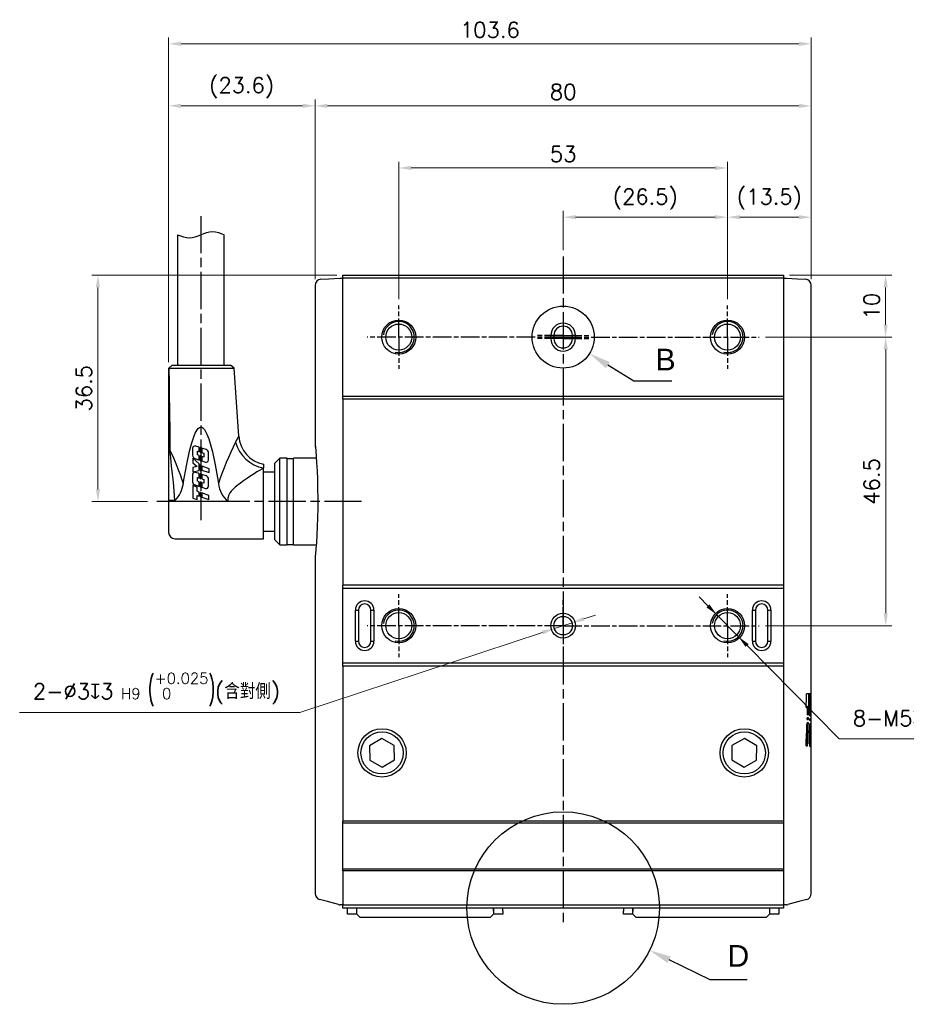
# Model space of a CAD drawing. Header units: millimetres. Extents: x 0 to 7391, y -1386 to 1502.
# Tile 84 of 127: x 5265 to 5408, y 957 to 1116. Entities that reach past the tile are written whole.
import ezdxf

# ---------------------------------------------------------------- set-up
doc = ezdxf.new("R2010")
doc.units = ezdxf.units.MM
doc.header["$LTSCALE"] = 0.5
doc.linetypes.add('AM_ISO08W050', pattern=[18, 12, -1.5, 3, -1.5])
doc.linetypes.add('AM_ISO08W050x2', pattern=[9, 6, -0.75, 1.5, -0.75])
for name, color, linetype, lineweight in [('AM_5', 3, 'Continuous', 25), ('AM_7', 4, 'AM_ISO08W050', 25), ('AM_8', 1, 'Continuous', 25)]:
    doc.layers.add(name, color=color, linetype=linetype, lineweight=lineweight)
doc.styles.get("Standard").update_dxf_attribs({"font": 'arial.ttf'})
doc.styles.add('尺寸標註', font='romans.shx', dxfattribs={"bigfont": 'CHINESET.SHX'})
doc.dimstyles.new('複本 CNS2-1$0', dxfattribs={"dimtxt": 2.5, "dimasz": 2, "dimexe": 1, "dimexo": 1, "dimgap": 1, "dimtad": 1, "dimdsep": 46, "dimtxsty": '尺寸標註', "dimcen": 0, "dimclrd": 2, "dimclre": 2, "dimclrt": 3, "dimadec": 0, "dimazin": 2, "dimtp": 0.1, "dimtm": 0.1, "dimtfac": 0.71, "dimtmove": 0, "dimatfit": 0, "dimfxl": 0, "dimlwd": 13, "dimlwe": 13, "dimarcsym": 0})
doc.dimstyles.new('複本 CNS2-1$3', dxfattribs={"dimtxt": 2.5, "dimasz": 2, "dimexe": 1, "dimexo": 1, "dimgap": 1, "dimtad": 1, "dimtoh": 1, "dimdsep": 46, "dimtxsty": '尺寸標註', "dimcen": 0, "dimclrd": 2, "dimclre": 2, "dimclrt": 3, "dimadec": 0, "dimazin": 2, "dimtp": 0.1, "dimtm": 0.1, "dimtfac": 0.71, "dimtmove": 0, "dimatfit": 0, "dimfxl": 0, "dimlwd": 13, "dimlwe": 13, "dimarcsym": 0})

# ---------------------------------------------------------------- blocks, each defined once
blk = doc.blocks.new('*D346')
at = {"layer": 'AM_5', "color": 2, "lineweight": 13}
for p, q in [((5326.34, 1070.84), (5326.34, 1092.99)), ((5328.34, 1091.99), (5377.34, 1091.99)), ((5379.34, 1070.84), (5379.34, 1092.99))]:
    blk.add_line(p, q, dxfattribs=at)
at = {"layer": 'AM_5', "color": 2}
for points in [[(5328.34, 1092.33), (5328.34, 1091.66), (5326.34, 1091.99)], [(5377.34, 1092.33), (5377.34, 1091.66), (5379.34, 1091.99)]]:
    blk.add_solid(points, dxfattribs=at)
at = {"layer": 'Defpoints', "color": 0}
for p in [(5379.34, 1091.99), (5326.34, 1069.84), (5379.34, 1069.84)]:
    blk.add_point(p, dxfattribs=at)
at = {"layer": 'AM_5', "color": 3, "insert": (5352.84, 1094.24), "char_height": 2.5, "attachment_point": 5, "style": '尺寸標註'}
blk.add_mtext('53', dxfattribs=at)
blk = doc.blocks.new('*S491')
at = {"layer": 'AM_5'}
for p, q in [((6448.59, 1067.42), (6444.42, 1070.04)), ((6454.74, 1067.42), (6448.59, 1067.42))]:
    blk.add_line(p, q, dxfattribs=at)
at = {"layer": 'AM_5', "linetype": 'Continuous'}
blk.add_trace([(6444.73, 1070.53), (6444.11, 1069.54), (6441.45, 1071.89)], dxfattribs=at)
at = {"layer": 'AM_5', "color": 2, "insert": (6452.09, 1069.17), "char_height": 3.5, "attachment_point": 7}
blk.add_mtext('B', dxfattribs=at)
blk = doc.blocks.new('*D347')
at = {"layer": 'AM_5', "color": 2, "lineweight": 13}
for p, q in [((5316.34, 1074.74), (5276.84, 1074.74)), ((5277.84, 1072.74), (5277.84, 1040.24)), ((5285.84, 1038.24), (5276.84, 1038.24))]:
    blk.add_line(p, q, dxfattribs=at)
at = {"layer": 'AM_5', "color": 2}
for points in [[(5277.51, 1072.74), (5278.18, 1072.74), (5277.84, 1074.74)], [(5277.51, 1040.24), (5278.18, 1040.24), (5277.84, 1038.24)]]:
    blk.add_solid(points, dxfattribs=at)
at = {"layer": 'Defpoints', "color": 0}
for p in [(5317.34, 1074.74), (5277.84, 1038.24), (5286.84, 1038.24)]:
    blk.add_point(p, dxfattribs=at)
at = {"layer": 'AM_5', "color": 3, "insert": (5275.59, 1056.49), "char_height": 2.5, "attachment_point": 5, "rotation": 90, "style": '尺寸標註'}
blk.add_mtext('36.5', dxfattribs=at)
blk = doc.blocks.new('*D348')
at = {"layer": 'AM_5', "color": 2, "lineweight": 13}
for p, q in [((5389.34, 1074.74), (5405.83, 1074.74)), ((5404.83, 1072.74), (5404.83, 1066.74)), ((5385.44, 1064.74), (5405.83, 1064.74))]:
    blk.add_line(p, q, dxfattribs=at)
at = {"layer": 'AM_5', "color": 2}
for points in [[(5404.49, 1072.74), (5405.16, 1072.74), (5404.83, 1074.74)], [(5404.49, 1066.74), (5405.16, 1066.74), (5404.83, 1064.74)]]:
    blk.add_solid(points, dxfattribs=at)
at = {"layer": 'Defpoints', "color": 0}
for p in [(5388.34, 1074.74), (5384.44, 1064.74), (5404.83, 1064.74)]:
    blk.add_point(p, dxfattribs=at)
at = {"layer": 'AM_5', "color": 3, "insert": (5402.58, 1069.74), "char_height": 2.5, "attachment_point": 5, "rotation": 90, "style": '尺寸標註'}
blk.add_mtext('10', dxfattribs=at)
blk = doc.blocks.new('*D349')
at = {"layer": 'AM_5', "color": 2, "lineweight": 13}
for p, q in [((5385.44, 1064.74), (5405.84, 1064.74)), ((5404.84, 1062.74), (5404.84, 1020.24)), ((5385.44, 1018.24), (5405.84, 1018.24))]:
    blk.add_line(p, q, dxfattribs=at)
at = {"layer": 'AM_5', "color": 2}
for points in [[(5404.51, 1062.74), (5405.18, 1062.74), (5404.84, 1064.74)], [(5404.51, 1020.24), (5405.18, 1020.24), (5404.84, 1018.24)]]:
    blk.add_solid(points, dxfattribs=at)
at = {"layer": 'Defpoints', "color": 0}
for p in [(5384.44, 1064.74), (5384.44, 1018.24), (5404.84, 1018.24)]:
    blk.add_point(p, dxfattribs=at)
at = {"layer": 'AM_5', "color": 3, "insert": (5402.59, 1041.49), "char_height": 2.5, "attachment_point": 5, "rotation": 90, "style": '尺寸標註'}
blk.add_mtext('46.5', dxfattribs=at)
blk = doc.blocks.new('*D353')
at = {"layer": 'AM_5', "color": 2, "lineweight": 13}
for p, q in [((5312.84, 1074.07), (5312.84, 1102.99)), ((5392.84, 1074.07), (5392.84, 1102.99)), ((5314.84, 1101.99), (5390.84, 1101.99))]:
    blk.add_line(p, q, dxfattribs=at)
at = {"layer": 'AM_5', "color": 2}
for points in [[(5314.84, 1102.33), (5314.84, 1101.66), (5312.84, 1101.99)], [(5390.84, 1102.33), (5390.84, 1101.66), (5392.84, 1101.99)]]:
    blk.add_solid(points, dxfattribs=at)
at = {"layer": 'Defpoints', "color": 0}
for p in [(5392.84, 1101.99), (5312.84, 1073.07), (5392.84, 1073.07)]:
    blk.add_point(p, dxfattribs=at)
at = {"layer": 'AM_5', "color": 3, "insert": (5352.84, 1104.24), "char_height": 2.5, "attachment_point": 5, "style": '尺寸標註'}
blk.add_mtext('80', dxfattribs=at)
blk = doc.blocks.new('*D354')
at = {"layer": 'AM_5', "color": 2, "lineweight": 13}
for p, q in [((5289.24, 1060.7), (5289.24, 1112.99)), ((5392.84, 1074.07), (5392.84, 1112.99)), ((5291.24, 1111.99), (5390.84, 1111.99))]:
    blk.add_line(p, q, dxfattribs=at)
at = {"layer": 'AM_5', "color": 2}
for points in [[(5291.24, 1112.33), (5291.24, 1111.66), (5289.24, 1111.99)], [(5390.84, 1112.33), (5390.84, 1111.66), (5392.84, 1111.99)]]:
    blk.add_solid(points, dxfattribs=at)
at = {"layer": 'Defpoints', "color": 0}
for p in [(5392.84, 1111.99), (5392.84, 1073.07), (5289.24, 1059.7)]:
    blk.add_point(p, dxfattribs=at)
at = {"layer": 'AM_5', "color": 3, "insert": (5341.04, 1114.24), "char_height": 2.5, "attachment_point": 5, "style": '尺寸標註'}
blk.add_mtext('103.6', dxfattribs=at)
blk = doc.blocks.new('*D355')
at = {"layer": 'AM_5', "color": 2, "lineweight": 13}
for p, q in [((5354.27, 1018.71), (5351.42, 1017.77)), ((5356.17, 1019.34), (5358.07, 1019.96)), ((5349.52, 1017.15), (5310.37, 1004.27)), ((5310.37, 1004.27), (5265.22, 1004.27))]:
    blk.add_line(p, q, dxfattribs=at)
at = {"layer": 'AM_5', "color": 2}
for points in [[(5356.06, 1019.65), (5356.27, 1019.02), (5354.27, 1018.71)], [(5349.41, 1017.47), (5349.62, 1016.83), (5351.42, 1017.77)]]:
    blk.add_solid(points, dxfattribs=at)
at = {"layer": 'Defpoints', "color": 0}
for p in [(5354.27, 1018.71), (5351.42, 1017.77)]:
    blk.add_point(p, dxfattribs=at)
at = {"layer": 'AM_5', "color": 3, "insert": (5287.29, 1007.94), "char_height": 2.5, "attachment_point": 5, "style": '尺寸標註'}
blk.add_mtext('2-∅3{\\Famgdt|c136;x}3{}{\\H0.7x;\\C3; H9 {\\H2x;\\W0.5;(}\\S+0.025^  0;{\\H2x;\\W0.5;)}}{{}}(含對側)', dxfattribs=at)
blk = doc.blocks.new('*D366')
at = {"layer": 'AM_5', "color": 2, "lineweight": 13}
for p, q in [((5289.24, 1060.7), (5289.24, 1103.01)), ((5312.84, 1074.06), (5312.84, 1103.01)), ((5310.84, 1102.01), (5291.24, 1102.01))]:
    blk.add_line(p, q, dxfattribs=at)
at = {"layer": 'AM_5', "color": 2}
for points in [[(5291.24, 1102.34), (5291.24, 1101.67), (5289.24, 1102.01)], [(5310.84, 1102.34), (5310.84, 1101.67), (5312.84, 1102.01)]]:
    blk.add_solid(points, dxfattribs=at)
at = {"layer": 'Defpoints', "color": 0}
for p in [(5289.24, 1102.01), (5312.84, 1073.06), (5289.24, 1059.7)]:
    blk.add_point(p, dxfattribs=at)
at = {"layer": 'AM_5', "color": 3, "insert": (5301.01, 1104.91), "char_height": 2.5, "attachment_point": 5, "style": '尺寸標註'}
blk.add_mtext('(23.6)', dxfattribs=at)
blk = doc.blocks.new('*D368')
at = {"layer": 'AM_5', "color": 2, "lineweight": 13}
for p, q in [((5376.18, 1021.45), (5374.78, 1022.87)), ((5377.59, 1020.02), (5381.1, 1016.46)), ((5382.5, 1015.04), (5397.34, 1000)), ((5397.34, 1000), (5426.79, 1000))]:
    blk.add_line(p, q, dxfattribs=at)
at = {"layer": 'AM_5', "color": 2}
for points in [[(5376.42, 1021.68), (5375.94, 1021.21), (5377.59, 1020.02)], [(5382.74, 1015.27), (5382.26, 1014.81), (5381.1, 1016.46)]]:
    blk.add_solid(points, dxfattribs=at)
at = {"layer": 'Defpoints', "color": 0}
for p in [(5377.59, 1020.02), (5381.1, 1016.46)]:
    blk.add_point(p, dxfattribs=at)
at = {"layer": 'AM_5', "color": 3, "insert": (5412.56, 1002.9), "char_height": 2.5, "attachment_point": 5, "style": '尺寸標註'}
blk.add_mtext('8-M5{\\Famgdt;x}10(含對側)', dxfattribs=at)
blk = doc.blocks.new('*D369')
at = {"layer": 'AM_5', "color": 2, "lineweight": 13}
for p, q in [((5379.34, 1070.84), (5379.34, 1085.06)), ((5381.34, 1084.06), (5390.84, 1084.06)), ((5392.84, 1074.06), (5392.84, 1085.06))]:
    blk.add_line(p, q, dxfattribs=at)
at = {"layer": 'AM_5', "color": 2}
for points in [[(5381.34, 1084.39), (5381.34, 1083.73), (5379.34, 1084.06)], [(5390.84, 1084.39), (5390.84, 1083.73), (5392.84, 1084.06)]]:
    blk.add_solid(points, dxfattribs=at)
at = {"layer": 'Defpoints', "color": 0}
for p in [(5392.84, 1084.06), (5392.84, 1073.06), (5379.34, 1069.84)]:
    blk.add_point(p, dxfattribs=at)
at = {"layer": 'AM_5', "color": 3, "insert": (5386.09, 1086.96), "char_height": 2.5, "attachment_point": 5, "style": '尺寸標註'}
blk.add_mtext('(13.5)', dxfattribs=at)
blk = doc.blocks.new('*D370')
at = {"layer": 'AM_5', "color": 2, "lineweight": 13}
for p, q in [((5352.84, 1078.74), (5352.84, 1085.06)), ((5354.84, 1084.06), (5377.34, 1084.06)), ((5379.34, 1070.84), (5379.34, 1085.06))]:
    blk.add_line(p, q, dxfattribs=at)
at = {"layer": 'AM_5', "color": 2}
for points in [[(5354.84, 1084.39), (5354.84, 1083.73), (5352.84, 1084.06)], [(5377.34, 1084.39), (5377.34, 1083.73), (5379.34, 1084.06)]]:
    blk.add_solid(points, dxfattribs=at)
at = {"layer": 'Defpoints', "color": 0}
for p in [(5379.34, 1084.06), (5352.84, 1077.74), (5379.34, 1069.84)]:
    blk.add_point(p, dxfattribs=at)
at = {"layer": 'AM_5', "color": 3, "insert": (5366.09, 1086.96), "char_height": 2.5, "attachment_point": 5, "style": '尺寸標註'}
blk.add_mtext('(26.5)', dxfattribs=at)
blk = doc.blocks.new('*S493')
at = {"layer": 'AM_5'}
for p, q in [((6460.9, 970.98), (6454.3, 974.2)), ((6466.9, 970.98), (6460.9, 970.98))]:
    blk.add_line(p, q, dxfattribs=at)
at = {"layer": 'AM_5', "linetype": 'Continuous'}
blk.add_trace([(6454.55, 974.73), (6454.04, 973.68), (6451.15, 975.74)], dxfattribs=at)
at = {"layer": 'AM_5', "color": 2, "insert": (6465.45, 973.09), "char_height": 3.5, "attachment_point": 8}
blk.add_mtext('D', dxfattribs=at)

msp = doc.modelspace()

# ---------------------------------------------------------------- linework, layer by layer
at = {"color": 7, "linetype": 'Continuous', "lineweight": 25}
for p, q in [((5290.692, 1081.243), (5290.692, 1060.243)), ((5298.192, 1060.243), (5298.192, 1081.243)), ((5313.789, 1074.057), (5315.05, 1074.123)), ((5315.05, 1074.123), (5316.825, 1074.216)), ((5316.825, 1074.216), (5317.342, 1074.243)), ((5317.342, 1074.743), (5388.342, 1074.743)), ((5317.342, 1074.243), (5317.342, 1074.743)), ((5388.342, 1074.243), (5317.342, 1074.243)), ((5317.342, 1055.243), (5317.342, 1074.243)), ((5388.342, 1074.743), (5388.342, 1074.243)), ((5388.342, 1074.243), (5388.858, 1074.216)), ((5388.342, 1074.243), (5388.342, 1055.243)), ((5388.858, 1074.216), (5390.633, 1074.123)), ((5390.633, 1074.123), (5391.894, 1074.057)), ((5312.842, 1073.059), (5312.842, 1047.556)), ((5392.842, 1007.106), (5392.842, 1073.059)), ((5350.842, 1064.493), (5350.842, 1064.993)), ((5351.342, 1064.993), (5350.842, 1064.993)), ((5351.342, 1064.993), (5351.342, 1064.493)), ((5354.342, 1064.493), (5354.342, 1064.993)), ((5354.842, 1064.993), (5354.342, 1064.993)), ((5354.842, 1064.993), (5354.842, 1064.493)), ((5351.342, 1064.493), (5350.842, 1064.493)), ((5354.842, 1064.493), (5354.342, 1064.493)), ((5289.744, 1060.175), (5289.253, 1059.728)), ((5289.831, 1060.243), (5289.276, 1059.745)), ((5289.817, 1060.243), (5289.744, 1060.175)), ((5289.817, 1060.243), (5289.831, 1060.243)), ((5289.831, 1060.243), (5299.203, 1060.243)), ((5299.777, 1059.745), (5299.203, 1060.243)), ((5289.242, 1059.704), (5289.242, 1046.498)), ((5289.276, 1059.745), (5299.777, 1059.745)), ((5300.542, 1048.796), (5299.777, 1059.745)), ((5317.342, 1055.243), (5388.342, 1055.243)), ((5317.342, 1054.743), (5317.342, 1055.243)), ((5388.342, 1055.243), (5388.342, 1054.743)), ((5388.342, 1054.743), (5317.342, 1054.743)), ((5317.342, 1054.743), (5317.342, 1024.743)), ((5388.342, 1054.743), (5388.342, 1024.743)), ((5294.186, 1046.98), (5293.603, 1047.174)), ((5289.242, 1046.498), (5289.242, 1038.388)), ((5293.111, 1046.819), (5293.111, 1045.697)), ((5293.874, 1045.762), (5293.874, 1046.363)), ((5293.874, 1046.363), (5294.186, 1046.257)), ((5294.186, 1045.656), (5293.874, 1045.762)), ((5294.186, 1046.257), (5294.186, 1046.98)), ((5294.186, 1044.928), (5294.186, 1045.656)), ((5294.421, 1046.902), (5294.34, 1046.929)), ((5294.34, 1046.929), (5294.34, 1046.204)), ((5294.34, 1046.204), (5294.421, 1046.176)), ((5294.421, 1045.577), (5294.34, 1045.604)), ((5294.34, 1045.604), (5294.34, 1044.881)), ((5294.421, 1046.176), (5294.421, 1046.902)), ((5294.421, 1044.848), (5294.421, 1045.577)), ((5295.288, 1046.614), (5294.585, 1046.848)), ((5294.585, 1046.848), (5294.585, 1046.121)), ((5294.585, 1046.121), (5294.886, 1046.018)), ((5294.886, 1045.419), (5294.585, 1045.521)), ((5294.585, 1045.521), (5294.585, 1044.792)), ((5294.886, 1046.018), (5294.886, 1045.419)), ((5295.672, 1044.944), (5295.672, 1046.082)), ((5312.893, 1046.931), (5312.905, 1046.786)), ((5294.186, 1044.329), (5293.156, 1045.238)), ((5293.156, 1045.238), (5293.156, 1044.495)), ((5293.156, 1044.495), (5293.861, 1043.873)), ((5293.491, 1045.166), (5294.186, 1044.928)), ((5294.186, 1043.237), (5294.186, 1044.329)), ((5294.34, 1044.881), (5294.421, 1044.848)), ((5294.34, 1044.194), (5294.34, 1043.267)), ((5294.421, 1044.122), (5294.34, 1044.194)), ((5294.421, 1043.283), (5294.421, 1044.122)), ((5294.652, 1043.919), (5294.583, 1043.979)), ((5294.583, 1043.979), (5294.583, 1043.316)), ((5294.585, 1044.792), (5295.178, 1044.59)), ((5304.542, 1044.243), (5304.542, 1043.658)), ((5307.147, 1045.243), (5306.342, 1044.438)), ((5306.342, 1032.048), (5306.342, 1044.438)), ((5308.342, 1045.243), (5307.147, 1045.243)), ((5307.147, 1034.939), (5307.147, 1045.243)), ((5308.342, 1038.243), (5308.342, 1045.243)), ((5309.342, 1045.143), (5308.342, 1045.143)), ((5313.032, 1045.243), (5309.342, 1045.243)), ((5309.342, 1038.243), (5309.342, 1045.243)), ((5293.111, 1042.583), (5293.111, 1041.446)), ((5293.861, 1043.873), (5293.156, 1043.751)), ((5293.156, 1043.751), (5293.156, 1043.032)), ((5293.156, 1043.032), (5294.186, 1043.237)), ((5294.181, 1042.745), (5293.603, 1042.938)), ((5294.181, 1042.013), (5294.181, 1042.745)), ((5294.34, 1043.267), (5294.421, 1043.283)), ((5294.421, 1042.665), (5294.34, 1042.692)), ((5294.34, 1042.692), (5294.34, 1041.96)), ((5294.421, 1041.932), (5294.421, 1042.665)), ((5294.583, 1043.316), (5295.79, 1042.9)), ((5295.294, 1042.374), (5294.583, 1042.611)), ((5294.583, 1042.611), (5294.583, 1041.878)), ((5295.79, 1043.526), (5294.652, 1043.919)), ((5295.79, 1042.9), (5295.79, 1043.526)), ((5304.542, 1032.243), (5304.542, 1043.658)), ((5306.342, 1042.993), (5304.542, 1042.993)), ((5293.838, 1040.572), (5293.156, 1040.811)), ((5293.156, 1040.811), (5293.156, 1038.801)), ((5293.497, 1040.913), (5294.181, 1040.689)), ((5293.874, 1041.521), (5293.874, 1042.116)), ((5293.874, 1042.116), (5294.181, 1042.013)), ((5294.181, 1041.416), (5293.874, 1041.521)), ((5294.181, 1040.689), (5294.181, 1041.416)), ((5294.34, 1041.96), (5294.421, 1041.932)), ((5294.421, 1041.334), (5294.34, 1041.363)), ((5294.34, 1041.363), (5294.34, 1040.637)), ((5294.421, 1040.61), (5294.421, 1041.334)), ((5294.583, 1041.878), (5294.886, 1041.776)), ((5294.886, 1041.178), (5294.583, 1041.28)), ((5294.583, 1041.28), (5294.583, 1040.557)), ((5294.886, 1041.776), (5294.886, 1041.178)), ((5295.671, 1040.715), (5295.677, 1041.839)), ((5293.838, 1039.896), (5293.838, 1040.572)), ((5294.186, 1039.772), (5293.838, 1039.896)), ((5293.838, 1038.551), (5293.838, 1039.233)), ((5293.838, 1039.233), (5294.186, 1039.11)), ((5294.186, 1039.11), (5294.186, 1039.772)), ((5294.34, 1040.637), (5294.421, 1040.61)), ((5294.421, 1039.687), (5294.34, 1039.717)), ((5294.34, 1039.717), (5294.34, 1039.055)), ((5294.421, 1039.027), (5294.421, 1039.687)), ((5294.583, 1040.557), (5295.181, 1040.361)), ((5295.709, 1039.226), (5294.583, 1039.629)), ((5294.583, 1039.629), (5294.583, 1038.969)), ((5295.709, 1038.571), (5295.709, 1039.226)), ((5289.242, 1038.388), (5289.242, 1038.243)), ((5290.242, 1038.243), (5289.242, 1038.243)), ((5289.242, 1038.243), (5289.242, 1033.243)), ((5290.242, 1038.243), (5290.242, 1038.417)), ((5298.85, 1038.243), (5290.242, 1038.243)), ((5293.156, 1038.801), (5293.838, 1038.551)), ((5294.34, 1039.055), (5294.421, 1039.027)), ((5294.583, 1038.969), (5295.709, 1038.571)), ((5308.342, 1031.243), (5308.342, 1038.243)), ((5309.342, 1031.243), (5309.342, 1038.243)), ((5307.147, 1031.243), (5307.147, 1034.939)), ((5304.542, 1033.493), (5306.342, 1033.493)), ((5290.242, 1032.243), (5304.542, 1032.243)), ((5306.342, 1032.048), (5307.147, 1031.243)), ((5307.147, 1031.243), (5308.342, 1031.243)), ((5308.342, 1031.343), (5309.342, 1031.343)), ((5309.342, 1031.243), (5313.032, 1031.243)), ((5312.842, 1028.955), (5312.842, 975.083)), ((5388.342, 1024.743), (5317.342, 1024.743)), ((5317.342, 1024.243), (5317.342, 1024.743)), ((5388.342, 1024.243), (5317.342, 1024.243)), ((5317.342, 1012.243), (5317.342, 1024.243)), ((5388.342, 1024.743), (5388.342, 1024.243)), ((5388.342, 1024.243), (5388.342, 1012.243)), ((5319.342, 1015.743), (5319.342, 1020.743)), ((5319.342, 1020.743), (5319.842, 1020.743)), ((5319.842, 1020.743), (5319.842, 1015.743)), ((5321.842, 1015.743), (5321.842, 1020.743)), ((5321.842, 1020.743), (5322.342, 1020.743)), ((5322.342, 1020.743), (5322.342, 1015.743)), ((5383.342, 1015.743), (5383.342, 1020.743)), ((5383.342, 1020.743), (5383.842, 1020.743)), ((5383.842, 1020.743), (5383.842, 1015.743)), ((5385.842, 1015.743), (5385.842, 1020.743)), ((5385.842, 1020.743), (5386.342, 1020.743)), ((5386.342, 1020.743), (5386.342, 1015.743)), ((5319.342, 1015.743), (5319.842, 1015.743)), ((5321.842, 1015.743), (5322.342, 1015.743)), ((5383.342, 1015.743), (5383.842, 1015.743)), ((5385.842, 1015.743), (5386.342, 1015.743)), ((5317.342, 1012.243), (5388.342, 1012.243)), ((5317.342, 1011.743), (5317.342, 1012.243)), ((5388.342, 1012.243), (5388.342, 1011.743)), ((5388.342, 1011.743), (5317.342, 1011.743)), ((5317.342, 1011.743), (5317.342, 986.743)), ((5388.342, 1011.743), (5388.342, 986.743)), ((5392.659, 1007.276), (5392.092, 1007.276)), ((5392.84, 1007.276), (5392.759, 1007.276)), ((5392.84, 1006.146), (5392.84, 1006.221)), ((5392, 1005.043), (5392.251, 1005.043)), ((5392.251, 1005.043), (5392.449, 1005.043)), ((5392.449, 1005.043), (5392.613, 1005.043)), ((5392.657, 1004.771), (5392.767, 1004.771)), ((5392.767, 1004.771), (5392.822, 1004.771)), ((5392.178, 1003.109), (5392.39, 1003.109)), ((5392.398, 1003.375), (5392.188, 1003.375)), ((5392.209, 1003.885), (5392.416, 1003.885)), ((5392.622, 1002.947), (5392.742, 1002.947)), ((5392.746, 1003.212), (5392.627, 1003.212)), ((5392.636, 1003.723), (5392.753, 1003.723)), ((5392.81, 1002.947), (5392.841, 1002.947)), ((5392.841, 1003.212), (5392.812, 1003.212)), ((5392.815, 1003.723), (5392.842, 1003.723)), ((5392.842, 975.083), (5392.842, 1004.055)), ((5392.371, 1002.572), (5392.155, 1002.572)), ((5392.587, 1001.371), (5392.718, 1001.371)), ((5392.735, 1002.41), (5392.61, 1002.41)), ((5392.794, 1001.371), (5392.718, 1001.371)), ((5392.84, 1002.41), (5392.804, 1002.41)), ((5323.606, 1000.053), (5321.624, 998.867)), ((5325.623, 998.929), (5323.606, 1000.053)), ((5382.078, 1000.053), (5380.06, 998.929)), ((5384.06, 998.867), (5382.078, 1000.053)), ((5392.566, 999.869), (5392.566, 999.944)), ((5392.567, 1000.179), (5392.568, 1000.21)), ((5392.567, 1000.147), (5392.567, 1000.179)), ((5392.567, 1000.115), (5392.567, 1000.147)), ((5392.567, 1000.083), (5392.567, 1000.115)), ((5392.567, 1000.051), (5392.567, 1000.083)), ((5392.567, 1000.02), (5392.567, 1000.051)), ((5392.568, 1000.21), (5392.568, 1000.242)), ((5321.624, 998.867), (5321.66, 996.558)), ((5325.66, 996.62), (5325.623, 998.929)), ((5380.06, 998.929), (5380.024, 996.62)), ((5384.023, 996.558), (5384.06, 998.867)), ((5392.007, 998.857), (5392.248, 998.857)), ((5392.641, 998.794), (5392.803, 998.794)), ((5321.66, 996.558), (5323.678, 995.434)), ((5323.678, 995.434), (5325.66, 996.62)), ((5380.024, 996.62), (5382.006, 995.434)), ((5382.006, 995.434), (5384.023, 996.558)), ((5388.342, 986.743), (5317.342, 986.743)), ((5317.342, 986.443), (5317.342, 986.743)), ((5388.342, 986.443), (5317.342, 986.443)), ((5317.342, 979.043), (5317.342, 986.443)), ((5388.342, 986.743), (5388.342, 986.443)), ((5388.342, 986.443), (5388.342, 979.043)), ((5317.342, 979.043), (5388.342, 979.043)), ((5317.342, 978.743), (5317.342, 979.043)), ((5388.342, 979.043), (5388.342, 978.743)), ((5388.342, 978.743), (5317.342, 978.743)), ((5317.342, 978.743), (5317.342, 973.243)), ((5388.342, 978.743), (5388.342, 973.243)), ((5314.844, 973.779), (5313.583, 974.117)), ((5392.101, 974.117), (5390.84, 973.779)), ((5316.619, 973.303), (5314.844, 973.779)), ((5317.342, 973.243), (5316.825, 973.27)), ((5317.342, 973.243), (5388.342, 973.243)), ((5317.342, 972.743), (5317.342, 973.243)), ((5388.342, 972.743), (5317.342, 972.743)), ((5318.092, 972.243), (5318.092, 972.743)), ((5319.592, 972.243), (5319.592, 972.743)), ((5319.592, 971.743), (5319.592, 972.743)), ((5341.592, 972.243), (5341.592, 972.743)), ((5341.592, 972.743), (5341.592, 971.743)), ((5343.092, 972.243), (5343.092, 972.743)), ((5362.592, 972.743), (5362.592, 972.243)), ((5364.092, 972.743), (5364.092, 972.243)), ((5364.092, 971.743), (5364.092, 972.743)), ((5386.092, 972.743), (5386.092, 972.243)), ((5386.092, 972.743), (5386.092, 971.743)), ((5387.592, 972.743), (5387.592, 972.243)), ((5388.858, 973.27), (5388.342, 973.243)), ((5388.342, 973.243), (5388.342, 972.743)), ((5390.84, 973.779), (5389.065, 973.303)), ((5318.092, 971.743), (5318.092, 972.243)), ((5319.592, 971.743), (5318.092, 971.743)), ((5320.092, 971.243), (5319.592, 971.743)), ((5341.092, 971.243), (5320.092, 971.243)), ((5341.592, 971.743), (5341.092, 971.243)), ((5343.092, 971.743), (5341.592, 971.743)), ((5343.092, 972.243), (5343.092, 971.743)), ((5362.592, 971.743), (5362.592, 972.243)), ((5364.092, 971.743), (5362.592, 971.743)), ((5364.092, 971.743), (5364.592, 971.243)), ((5385.592, 971.243), (5364.592, 971.243)), ((5385.592, 971.243), (5386.092, 971.743)), ((5387.592, 971.743), (5386.092, 971.743)), ((5387.592, 972.243), (5387.592, 971.743))]:
    msp.add_line(p, q, dxfattribs=at)
at = {"color": 7, "linetype": 'Continuous', "lineweight": 25, "flags": 128}
for points in [[(5289.276, 1059.745), (5289.287, 1058.997), (5289.3, 1058.136), (5289.315, 1057.161), (5289.33, 1056.072), (5289.346, 1054.869), (5289.363, 1053.553), (5289.377, 1052.507), (5289.41, 1049.716), (5289.445, 1046.567)], [(5291.607, 1041.141), (5292.163, 1044.255), (5292.613, 1046.335), (5292.98, 1047.723), (5293.283, 1048.649), (5293.538, 1049.265), (5293.828, 1049.785), (5294.057, 1050.057), (5294.229, 1050.179), (5294.38, 1050.228), (5294.442, 1050.233), (5294.593, 1050.206), (5294.769, 1050.105), (5295.025, 1049.829), (5295.42, 1049.114), (5295.707, 1048.345), (5296.3, 1046.28), (5296.748, 1044.175), (5297.123, 1042.056), (5297.276, 1041.141)], [(5312.842, 1047.556), (5312.842, 1047.56), (5312.855, 1047.421), (5312.891, 1047.02), (5312.945, 1046.392), (5313.014, 1045.518), (5313.086, 1044.464), (5313.158, 1043.203), (5313.217, 1041.83), (5313.261, 1040.313), (5313.281, 1038.777), (5313.277, 1037.179), (5313.249, 1035.655), (5313.198, 1034.163), (5313.133, 1032.826), (5313.059, 1031.608), (5312.987, 1030.612), (5312.921, 1029.809), (5312.887, 1029.423), (5312.862, 1029.143), (5312.848, 1028.997)], [(5312.849, 1047.415), (5312.849, 1047.415), (5312.85, 1047.401), (5312.859, 1047.308), (5312.877, 1047.109), (5312.893, 1046.931)], [(5290.215, 1038.405), (5290.149, 1039.956), (5290.006, 1041.343), (5289.858, 1042.674), (5289.71, 1043.983), (5289.569, 1045.28), (5289.445, 1046.567)], [(5304.542, 1043.658), (5304.236, 1043.473), (5303.881, 1043.257), (5303.477, 1043.008), (5303.024, 1042.725), (5302.485, 1042.381), (5301.952, 1042.032), (5301.313, 1041.596), (5300.8, 1041.226), (5300.446, 1040.957), (5299.984, 1040.575), (5299.62, 1040.238), (5299.33, 1039.926), (5299.103, 1039.63), (5298.938, 1039.351), (5298.777, 1038.809), (5298.783, 1038.528), (5298.85, 1038.243)], [(5312.852, 1029.11), (5312.849, 1029.078), (5312.849, 1029.071), (5312.849, 1029.072)]]:
    msp.add_lwpolyline(points, dxfattribs=at)
at = {"color": 8, "linetype": 'Continuous', "lineweight": 25, "flags": 128}
msp.add_lwpolyline([(5312.848, 1028.997), (5312.843, 1028.939), (5312.844, 1028.955)], dxfattribs=at)
at = {"color": 7}
for centre in [(5326.342, 1064.743), (5379.342, 1064.743), (5326.342, 1018.243), (5379.342, 1018.243)]:
    msp.add_circle(centre, 2.75, dxfattribs=at)
at = {"color": 7, "linetype": 'Continuous', "lineweight": 25}
for centre, radius in [((5326.342, 1064.743), 2.1), ((5379.342, 1064.743), 2.1), ((5326.342, 1018.243), 2.1), ((5352.842, 1018.243), 2), ((5379.342, 1018.243), 2.1), ((5352.842, 1018.243), 1.5), ((5323.642, 997.743), 3.9), ((5323.642, 997.743), 3.4), ((5382.042, 997.743), 3.9), ((5382.042, 997.743), 3.4)]:
    msp.add_circle(centre, radius, dxfattribs=at)
for centre, radius, start, end in [((5313.842, 1073.059), 1, 93, 179.31355), ((5391.842, 1073.059), 1, 0.47976, 87), ((5352.842, 1064.993), 2, 0, 180), ((5352.842, 1064.993), 1.5, 0, 180), ((5352.842, 1064.493), 2, 180, 0), ((5352.842, 1064.493), 1.5, 180, 0), ((5289.295, 1059.694), 0.0544, 110.78296, 168.63575), ((5310.114, 1043.103), 11.137, 149.26002, 154.93488), ((5305.53, 1049.145), 5, 184, 258.59982), ((5293.485, 1046.819), 0.374, 71.6348, 180), ((5345.82, 1025.062), 51.138, 153.57298, 161.67385), ((5305.568, 1049.302), 5.737, 194.95573, 259.68998), ((5289.429, 1046.282), 0.286, 86.8372, 131.04286), ((5255.127, 1029.747), 38.219, 17.34625, 26.1114), ((5293.672, 1045.697), 0.561, 180, 251.15596), ((5295.111, 1046.082), 0.561, 0, 71.6348), ((5295.298, 1044.944), 0.374, 251.15596, 360), ((5293.485, 1042.583), 0.374, 71.56346, 180), ((5295.116, 1041.842), 0.561, 359.68955, 71.56346), ((5287.071, 1041.711), 4.572, 313.90756, 352.84188), ((5293.672, 1041.446), 0.561, 180, 251.85644), ((5301.661, 1041.647), 4.414, 186.57701, 230.45342), ((5295.297, 1040.717), 0.374, 251.85644, 359.68955), ((5289.961, 1024.973), 13.434, 88.91553, 93.06878), ((5290.213, 1038.444), 0.0392, 272.92721, 316.78044), ((5290.242, 1033.243), 1, 180, 270), ((5320.842, 1020.743), 1.5, 0, 180), ((5320.842, 1020.743), 1, 0, 180), ((5384.842, 1020.743), 1.5, 0, 180), ((5384.842, 1020.743), 1, 0, 180), ((5320.842, 1015.743), 1.5, 180, 0), ((5320.842, 1015.743), 1, 180, 0), ((5384.842, 1015.743), 1.5, 180, 0), ((5384.842, 1015.743), 1, 180, 0), ((5313.842, 975.083), 1, 180.55221, 255), ((5391.842, 975.083), 1, 285, 359.26645), ((5316.877, 974.269), 1, 255, 267), ((5388.806, 974.269), 1, 273, 285)]:
    msp.add_arc(centre, radius, start, end, dxfattribs=at)
at = {"color": 3, "linetype": 'Continuous', "lineweight": 25}
for centre in [(5326.342, 1064.743), (5379.342, 1064.743), (5326.342, 1018.243), (5379.342, 1018.243)]:
    msp.add_arc(centre, 2.5, 256.41264, 171.49741, dxfattribs=at)
at = {"color": 7, "linetype": 'Continuous', "lineweight": 25}
for centre, major_axis, ratio, start_param, end_param in [((5292.842, 1044.959), (0, 308.302), 0.3243575, 4.5825533, 4.5898541), ((5292.842, 1025.883), (0, 307.685), 0.3243575, 4.6446046, 4.6518768), ((5292.842, 1025.883), (0, 308.302), 0.3243575, 4.6447403, 4.651998), ((5292.842, 1023.642), (0, 310.839), 0.3217097, 4.6482632, 4.655458), ((5292.842, 1021.211), (0, 268.118), 0.3729695, 4.655458, 4.6557733), ((5292.842, 1019.304), (0, 234.411), 0.426602, 4.6557733, 4.6561312), ((5292.842, 1017.794), (0, 207.565), 0.4817758, 4.6561312, 4.6565308), ((5292.842, 1016.56), (0, 185.449), 0.5392306, 4.6565308, 4.656971), ((5292.842, 1015.521), (0, 166.701), 0.5998764, 4.656971, 4.6574507), ((5292.842, 1014.628), (0, 150.434), 0.6647455, 4.6574507, 4.6579687), ((5292.842, 1013.845), (0, 136.037), 0.7350952, 4.6579687, 4.658524), ((5292.842, 1013.147), (0, 123.08), 0.8124802, 4.658524, 4.6591154), ((5292.842, 1012.532), (0, 111.517), 0.8967269, 4.6591154, 4.6597412), ((5292.842, 1011.999), (0, 101.401), 0.9861841, 4.6597412, 4.660398), ((5292.842, 1011.532), (100, 0), 0.9241327, 6.2311944, 6.2318789), ((5292.842, 1011.116), (100, 0), 0.8429344, 6.2318789, 6.2325877), ((5292.842, 1010.739), (100, 0), 0.768398, 6.2325877, 6.2333175), ((5292.842, 1010.393), (100, 0), 0.6990011, 6.2333175, 6.2340649), ((5292.842, 1010.071), (100, 0), 0.6334307, 6.2340649, 6.2348265), ((5292.842, 1009.767), (100, 0), 0.5706479, 6.2348265, 6.235599), ((5292.842, 1009.48), (100, 0), 0.5102822, 6.235599, 6.2363918), ((5292.842, 1009.216), (100, 0), 0.4537509, 6.2363918, 6.2372133), ((5292.842, 1008.97), (100, 0), 0.4001661, 6.2372133, 6.2380603), ((5292.842, 1008.737), (100, 0), 0.3486931, 6.2380603, 6.2389295), ((5292.842, 1008.516), (100, 0), 0.2986106, 6.2389295, 6.2398178), ((5292.842, 1008.302), (100, 0), 0.2493, 6.2398178, 6.2407219), ((5292.842, 1008.094), (100, 0), 0.2002079, 6.2407219, 6.2416388), ((5292.842, 1007.889), (100, 0), 0.1508148, 6.2416388, 6.2425651), ((5292.842, 1007.232), (100, 0), 0.082569, 0.0045961, 0.0053439), ((5292.842, 1009.954), (0, 735.622), 0.1359395, 4.7074178, 4.7075223), ((5292.842, 1013.843), (0, 1517.969), 0.0658775, 4.7073675, 4.7074178), ((5292.842, 999.452), (0, 1333.844), 0.0749713, 4.7173513, 4.7174073), ((5292.842, 1002.655), (0, 688.442), 0.1452555, 4.7172416, 4.7173513), ((5292.842, 1007.199), (100, 0), 0.153787, 0.0038403, 0.0045961), ((5292.842, 1007.172), (100, 0), 0.2256838, 0.003084, 0.0038403), ((5292.842, 1007.149), (100, 0), 0.3003858, 0.0023346, 0.003084), ((5292.842, 1007.13), (100, 0), 0.3802407, 0.0015994, 0.0023346), ((5292.842, 1007.145), (0, 101.525), 0.9849801, 4.7102199, 4.7107467), ((5292.842, 1007.179), (0, 117.267), 0.8527512, 4.7097336, 4.7102199), ((5292.842, 1007.227), (0, 135.484), 0.7380927, 4.70928, 4.7097336), ((5292.842, 1007.295), (0, 157.228), 0.6360171, 4.7088643, 4.70928), ((5292.842, 1007.391), (0, 184.489), 0.5420383, 4.7084917, 4.7088643), ((5292.842, 1007.532), (0, 220.785), 0.4529297, 4.7081674, 4.7084917), ((5292.842, 1007.753), (0, 272.954), 0.3663617, 4.7078965, 4.7081674), ((5292.842, 1008.108), (0, 352.069), 0.284035, 4.7076816, 4.7078965), ((5292.842, 1008.714), (0, 480.883), 0.2079508, 4.7075223, 4.7076816), ((5292.842, 1001.766), (0, 871.604), 0.114731, 4.7171934, 4.7172416), ((5292.842, 1001.974), (0, 828.393), 0.1207157, 4.7171426, 4.7171934), ((5292.842, 1002.16), (0, 789.189), 0.1267123, 4.7170892, 4.7171426), ((5292.842, 1002.328), (0, 753.479), 0.1327177, 4.7170333, 4.7170892), ((5292.842, 1007.116), (100, 0), 0.4678665, 0.0008859, 0.0015994), ((5292.842, 1007.108), (100, 0), 0.5619529, 0.0002002, 0.0008859), ((5292.842, 1007.106), (100, 0), 0.6603261, 6.2827325, 6.2833856), ((5292.842, 1007.11), (100, 0), 0.765729, 6.2821167, 6.2827325), ((5292.842, 1007.123), (100, 0), 0.8821045, 6.281543, 6.2821167), ((5292.842, 1038.791), (0, 310.839), 0.3217098, 4.5998561, 4.6036039), ((5292.842, 1032.552), (0, 310.217), 0.3217098, 4.6198496, 4.6225884), ((5292.842, 1032.552), (0, 310.839), 0.3217098, 4.6200352, 4.6237754), ((5292.842, 1016.784), (0, 310.839), 0.3217098, 4.6703589, 4.6737344), ((5292.842, 1010.913), (0, 310.839), 0.3217098, 4.6892542, 4.6926277), ((5292.842, 1002.48), (0, 720.791), 0.1387365, 4.7169747, 4.7170333), ((5292.842, 1002.617), (0, 690.771), 0.1447658, 4.7169135, 4.7169747), ((5292.842, 1002.743), (0, 663.083), 0.1508106, 4.7168497, 4.7169135), ((5292.842, 1002.857), (0, 637.466), 0.1568712, 4.7167833, 4.7168497), ((5292.842, 1002.961), (0, 613.685), 0.1629502, 4.7167142, 4.7167833), ((5292.842, 1003.057), (0, 591.556), 0.1690457, 4.7166425, 4.7167142), ((5292.842, 1003.145), (0, 570.891), 0.1751646, 4.7165682, 4.7166425), ((5292.842, 1003.226), (0, 551.566), 0.181302, 4.7164912, 4.7165682), ((5292.842, 1003.3), (0, 533.441), 0.1874621, 4.7164116, 4.7164912), ((5292.842, 1003.369), (0, 516.401), 0.1936479, 4.7163293, 4.7164116), ((5292.842, 1003.432), (0, 500.346), 0.1998618, 4.7162443, 4.7163293), ((5292.842, 1003.49), (0, 485.203), 0.2060995, 4.7161566, 4.7162443), ((5292.842, 1003.544), (0, 470.888), 0.2123648, 4.7160663, 4.7161566), ((5292.842, 1003.594), (0, 457.326), 0.2186625, 4.7159733, 4.7160663), ((5292.842, 1003.64), (0, 444.457), 0.2249937, 4.7158775, 4.7159733), ((5292.842, 1003.683), (0, 432.236), 0.2313549, 4.7157791, 4.7158775), ((5292.842, 1003.722), (0, 420.605), 0.2377525, 4.715678, 4.7157791), ((5292.842, 1003.759), (0, 409.524), 0.244186, 4.7155741, 4.715678), ((5292.842, 1003.792), (0, 398.954), 0.2506553, 4.7154675, 4.7155741), ((5292.842, 1003.823), (0, 388.852), 0.2571674, 4.7153582, 4.7154675), ((5292.842, 1004.055), (0, 310.839), 0.3217098, 4.7113204, 4.7153582), ((5292.842, 1038.537), (0, 308.062), 0.3246097, 4.5971331, 4.5979999), ((5292.842, 1032.369), (0, 307.446), 0.3246097, 4.6170738, 4.6179405), ((5292.842, 1032.369), (0, 308.062), 0.3246097, 4.617265, 4.61813), ((5292.842, 1023.369), (0, 308.062), 0.3246097, 4.6460487, 4.6469117), ((5292.842, 1016.668), (0, 308.062), 0.3246097, 4.6678356, 4.6686975), ((5292.842, 1010.754), (0, 308.062), 0.3246097, 4.6870438, 4.6879051), ((5292.842, 1004.053), (0, 308.062), 0.3246097, 4.7087994, 4.7096605), ((5292.842, 1038.927), (0, 310.839), 0.3217098, 4.5831207, 4.5951625), ((5292.842, 1032.688), (0, 310.217), 0.3217098, 4.6031179, 4.6151564), ((5292.842, 1032.688), (0, 310.839), 0.3217098, 4.6033373, 4.6153515), ((5292.842, 1023.558), (0, 310.839), 0.3217098, 4.6390737, 4.6443005), ((5292.842, 1004.164), (0, 310.217), 0.3217098, 4.6991082, 4.7033844), ((5292.842, 1016.668), (0, 308.062), 0.3246097, 4.6627141, 4.6660895), ((5292.842, 1010.85), (0, 308.062), 0.3246097, 4.6816146, 4.6849876), ((5292.842, 1004.164), (0, 310.839), 0.3217098, 4.6991348, 4.706744), ((5292.842, 1080.473), (0, 1085.451), 0.0921276, 4.638131, 4.6382012), ((5292.842, 845.991), (0, 2073.637), 0.0482244, 4.7866275, 4.7866638), ((5292.842, 937.368), (0, 841.652), 0.118814, 4.7865369, 4.7866275), ((5292.842, 960.699), (0, 526.71), 0.1898579, 4.7863918, 4.7865369), ((5292.842, 1073.196), (0, 986.419), 0.1013768, 4.6384285, 4.6384611), ((5292.842, 1076.568), (0, 1032.052), 0.0968943, 4.6383974, 4.6384285), ((5292.842, 1080.287), (0, 1082.357), 0.092391, 4.6383678, 4.6383974), ((5292.842, 971.574), (0, 379.615), 0.2634251, 4.7861918, 4.7863918), ((5292.842, 1062.183), (0, 837.22), 0.1194429, 4.6385676, 4.6386061), ((5292.842, 1064.613), (0, 870.16), 0.1149214, 4.6385306, 4.6385676), ((5292.842, 1067.254), (0, 905.95), 0.1103814, 4.6384951, 4.6385306), ((5292.842, 1070.091), (0, 944.386), 0.1058889, 4.6384611, 4.6384951), ((5292.842, 977.991), (0, 292.596), 0.3417679, 4.7859367, 4.7861918), ((5292.842, 1055.853), (0, 751.305), 0.1331018, 4.6386876, 4.6387305), ((5292.842, 1057.813), (0, 777.913), 0.1285491, 4.6386461, 4.6386876), ((5292.842, 1059.925), (0, 806.583), 0.1239798, 4.6386061, 4.6386461), ((5292.842, 1050.664), (0, 680.745), 0.1468978, 4.638821, 4.6388685), ((5292.842, 1052.289), (0, 702.861), 0.1422756, 4.638775, 4.638821), ((5292.842, 1054.005), (0, 726.191), 0.1377048, 4.6387305, 4.638775), ((5292.842, 1046.339), (0, 621.839), 0.1608135, 4.6389681, 4.6390201), ((5292.842, 1047.702), (0, 640.411), 0.1561497, 4.6389175, 4.6389681), ((5292.842, 1049.137), (0, 659.968), 0.1515225, 4.6388685, 4.6389175), ((5292.842, 1045.054), (0, 604.297), 0.1654815, 4.6390201, 4.6390737), ((5292.842, 1001.547), (0, 124.831), 0.7994795, 4.6957223, 4.696259), ((5292.842, 1001.734), (0, 136.451), 0.7313989, 4.696259, 4.6967652), ((5292.842, 1002.152), (0, 163.634), 0.6098976, 4.6972397, 4.6976819), ((5292.842, 1001.935), (0, 149.273), 0.6685735, 4.6967652, 4.6972397), ((5292.842, 1002.393), (0, 179.993), 0.5544675, 4.6976819, 4.6980907), ((5292.842, 1002.979), (0, 221.611), 0.4503382, 4.6984653, 4.6988048), ((5292.842, 1002.665), (0, 199.001), 0.5015054, 4.6980907, 4.6984653), ((5292.842, 1003.355), (0, 249.272), 0.4003662, 4.6988048, 4.6991082), ((5292.842, 1001.547), (0, 125.081), 0.7994795, 4.6957556, 4.6962913), ((5292.842, 1001.734), (0, 136.724), 0.7313989, 4.6962913, 4.6967964), ((5292.842, 1002.152), (0, 163.962), 0.6098976, 4.69727, 4.6977113), ((5292.842, 1001.935), (0, 149.572), 0.6685735, 4.6967964, 4.69727), ((5292.842, 1002.393), (0, 180.353), 0.5544675, 4.6977113, 4.6981193), ((5292.842, 1002.979), (0, 222.055), 0.4503382, 4.6984932, 4.698832), ((5292.842, 1002.665), (0, 199.4), 0.5015054, 4.6981193, 4.6984932), ((5292.842, 1003.355), (0, 249.771), 0.4003662, 4.698832, 4.6991348), ((5292.842, 982.294), (0, 234.04), 0.4272768, 4.7856264, 4.7859367), ((5292.842, 985.292), (0, 193.061), 0.5179715, 4.7852638, 4.7856264), ((5292.842, 987.456), (0, 163.344), 0.6122049, 4.7848543, 4.7852638), ((5292.842, 989.122), (0, 140.331), 0.7125996, 4.7844035, 4.7848543), ((5292.842, 990.474), (0, 121.535), 0.8228094, 4.783917, 4.7844035), ((5292.842, 991.622), (0, 105.474), 0.9481018, 4.7834001, 4.783917), ((5292.842, 992.623), (100, 0), 0.9136271, 0.0704554, 0.0710111), ((5292.842, 993.476), (100, 0), 0.7925548, 0.0698545, 0.0704554), ((5292.842, 994.224), (100, 0), 0.6853833, 0.0692133, 0.0698545), ((5292.842, 994.903), (100, 0), 0.5872236, 0.068537, 0.0692133), ((5292.842, 995.537), (100, 0), 0.4946404, 0.0678306, 0.068537), ((5292.842, 999.889), (99.8, 0), 0.4046276, 6.2583587, 6.2591208), ((5292.842, 996.143), (100, 0), 0.4052394, 0.0670992, 0.0678306), ((5292.842, 1000.008), (99.8, 0), 0.4540211, 6.2591208, 6.2598618), ((5292.842, 1000.13), (99.8, 0), 0.506392, 6.2598618, 6.2605949), ((5292.842, 1000.251), (99.8, 0), 0.5603082, 6.2605949, 6.2613202), ((5292.842, 996.706), (100, 0), 0.3212166, 0.0663491, 0.0670992), ((5292.842, 1000.373), (99.8, 0), 0.6162013, 6.2613202, 6.262035), ((5292.842, 1000.497), (99.8, 0), 0.6748097, 6.262035, 6.2627365), ((5292.842, 1000.624), (99.8, 0), 0.7369707, 6.2627365, 6.2634221), ((5292.842, 1000.755), (99.8, 0), 0.8036905, 6.2634221, 6.2640892), ((5292.842, 997.218), (100, 0), 0.2439757, 0.0655877, 0.0663491), ((5292.842, 1000.894), (99.8, 0), 0.8761946, 6.2640892, 6.264735), ((5292.842, 1001.041), (99.8, 0), 0.9560091, 6.264735, 6.2653568), ((5292.842, 1001.199), (0, 104.299), 0.9568609, 4.6945605, 4.6951557), ((5292.842, 1001.369), (0, 114.163), 0.8741857, 4.6951557, 4.6957223), ((5292.842, 997.695), (100, 0), 0.171135, 0.0648223, 0.0655877), ((5292.842, 998.153), (100, 0), 0.1004971, 0.0640604, 0.0648223), ((5292.842, 998.604), (100, 0), 0.0300037, 0.0633094, 0.0640604), ((5292.842, 999.411), (100, 0), 0.2202097, 6.2551798, 6.25601), ((5292.842, 999.534), (100, 0), 0.2655094, 6.25601, 6.2568265), ((5292.842, 999.654), (100, 0), 0.3110368, 6.2568265, 6.2576268), ((5292.842, 999.772), (100, 0), 0.3572455, 6.2576268, 6.2584084), ((5292.842, 999.889), (100, 0), 0.4046276, 6.2584084, 6.2591689), ((5292.842, 1000.008), (100, 0), 0.4540211, 6.2591689, 6.2599084), ((5292.842, 1000.13), (100, 0), 0.506392, 6.2599084, 6.2606401), ((5292.842, 1000.251), (100, 0), 0.5603082, 6.2606401, 6.2613639), ((5292.842, 1000.373), (100, 0), 0.6162013, 6.2613639, 6.2620773), ((5292.842, 1000.497), (100, 0), 0.6748097, 6.2620773, 6.2627774), ((5292.842, 1000.624), (100, 0), 0.7369707, 6.2627774, 6.2634617), ((5292.842, 1000.755), (100, 0), 0.8036905, 6.2634617, 6.2641274), ((5292.842, 1000.894), (100, 0), 0.8761946, 6.2641274, 6.2647719), ((5292.842, 1001.041), (100, 0), 0.9560091, 6.2647719, 6.2653925), ((5292.842, 1001.199), (0, 104.508), 0.9568609, 4.6945962, 4.6951902), ((5292.842, 1001.369), (0, 114.392), 0.8741857, 4.6951902, 4.6957556)]:
    msp.add_ellipse(centre, major_axis=major_axis, ratio=ratio, start_param=start_param, end_param=end_param, dxfattribs=at)
msp.add_spline([(5290.692, 1081.243), (5292.567, 1080.743), (5296.317, 1081.743), (5298.192, 1081.243)], degree=3)
at = {"layer": 'AM_7'}
for p, q in [((5294.442, 1084.243), (5294.442, 1035.243)), ((5352.842, 1077.743), (5352.842, 969.743)), ((5320.342, 1038.243), (5286.842, 1038.243))]:
    msp.add_line(p, q, dxfattribs=at)
at = {"layer": 'AM_7', "linetype": 'AM_ISO08W050x2'}
for p, q in [((5326.342, 1064.743), (5326.342, 1069.843)), ((5379.342, 1064.743), (5379.342, 1069.843)), ((5352.842, 1064.743), (5321.242, 1064.743)), ((5326.342, 1064.743), (5326.342, 1059.643)), ((5352.842, 1064.993), (5348.342, 1064.993)), ((5352.842, 1064.993), (5357.342, 1064.993)), ((5352.842, 1064.743), (5384.442, 1064.743)), ((5379.342, 1064.743), (5379.342, 1059.643)), ((5352.842, 1064.493), (5348.342, 1064.493)), ((5352.842, 1064.493), (5357.342, 1064.493)), ((5326.342, 1018.243), (5326.342, 1023.343)), ((5379.342, 1018.243), (5379.342, 1023.343)), ((5352.842, 1018.243), (5352.842, 1022.743)), ((5352.842, 1018.243), (5321.242, 1018.243)), ((5326.342, 1018.243), (5326.342, 1013.143)), ((5352.842, 1018.243), (5384.442, 1018.243)), ((5352.842, 1018.243), (5352.842, 1013.743)), ((5379.342, 1018.243), (5379.342, 1013.143))]:
    msp.add_line(p, q, dxfattribs=at)
at = {"layer": 'AM_8'}
for centre, radius in [((5352.842, 1064.743), 5), ((5352.842, 972.743), 15.51)]:
    msp.add_circle(centre, radius, dxfattribs=at)

# ---------------------------------------------------------------- block references
at = {"layer": 'AM_5'}
for name in ['*S491', '*S493']:
    msp.add_blockref(name, (-1084.372, -9.802), dxfattribs=at)

# ---------------------------------------------------------------- dimensions: what is measured, and where the dimension line sits
for base, p1, p2, picture, middle in [((5392.842, 1111.993), (5289.242, 1059.704), (5392.842, 1073.067), '*D354', (5341.042, 1111.993)), ((5392.842, 1101.993), (5312.842, 1073.071), (5392.842, 1073.067), '*D353', (5352.842, 1101.993)), ((5379.342, 1091.993), (5326.342, 1069.843), (5379.342, 1069.843), '*D346', (5352.842, 1091.993))]:
    dim = msp.add_linear_dim(base=base, p1=p1, p2=p2, dimstyle='複本 CNS2-1$0', override={"dimtix": 1}, dxfattribs=at)
    dim.commit()
    dim.dimension.update_dxf_attribs({"geometry": picture, "text_midpoint": middle, "dimtype": 160})
dim = msp.add_linear_dim(base=(5289.242, 1102.008), p1=(5312.842, 1073.059), p2=(5289.242, 1059.704), text='(<>)', dimstyle='複本 CNS2-1$0', override={"dimtix": 1}, dxfattribs=at)
dim.commit()
dim.dimension.update_dxf_attribs({"geometry": '*D366', "text_midpoint": (5301.009, 1102.008), "dimtype": 160})
for base, p1, p2, picture, middle in [((5379.342, 1084.059), (5352.842, 1077.743), (5379.342, 1069.843), '*D370', (5366.092, 1086.963)), ((5392.842, 1084.059), (5379.342, 1069.843), (5392.842, 1073.059), '*D369', (5386.092, 1086.963))]:
    dim = msp.add_linear_dim(base=base, p1=p1, p2=p2, text='(<>)', dimstyle='複本 CNS2-1$0', override={"dimtix": 1}, dxfattribs=at)
    dim.commit()
    dim.dimension.update_dxf_attribs({"geometry": picture, "text_midpoint": middle})
for base, p1, p2, picture, middle in [((5277.842, 1038.243), (5317.342, 1074.743), (5286.842, 1038.243), '*D347', (5275.592, 1056.493)), ((5404.828, 1064.743), (5388.342, 1074.743), (5384.442, 1064.743), '*D348', (5402.578, 1069.743)), ((5404.842, 1018.243), (5384.442, 1064.743), (5384.442, 1018.243), '*D349', (5402.592, 1041.493))]:
    dim = msp.add_linear_dim(base=base, p1=p1, p2=p2, angle=90, dimstyle='複本 CNS2-1$0', override={"dimdec": 1, "dimtix": 1}, dxfattribs=at)
    dim.commit()
    dim.dimension.update_dxf_attribs({"geometry": picture, "text_midpoint": middle})
for p1, p2, text, override, picture, middle in [((5377.586, 1020.023), (5381.097, 1016.463), '8-M<>{\\Famgdt;x}10(含對側)', {"dimdec": 1, "dimpost": '<>', "dimtix": 1}, '*D368', (5412.562, 999.998)), ((5354.267, 1018.712), (5351.417, 1017.775), '2-<>{\\Famgdt|c136;x}3{}{\\H0.7x;\\C3; H9 {\\H2x;\\W0.5;(}\\S+0.025^  0;{\\H2x;\\W0.5;)}}{{}}(含對側)', {"dimtp": 0.02, "dimtm": 0, "dimtdec": 3}, '*D355', (5287.295, 1004.27))]:
    dim = msp.add_diameter_dim_2p(p1=p1, p2=p2, text=text, dimstyle='複本 CNS2-1$3', override=override, dxfattribs=at)
    dim.commit()
    dim.dimension.update_dxf_attribs({"geometry": picture, "text_midpoint": middle, "dimtype": 163})

doc.saveas('drawing.dxf')
